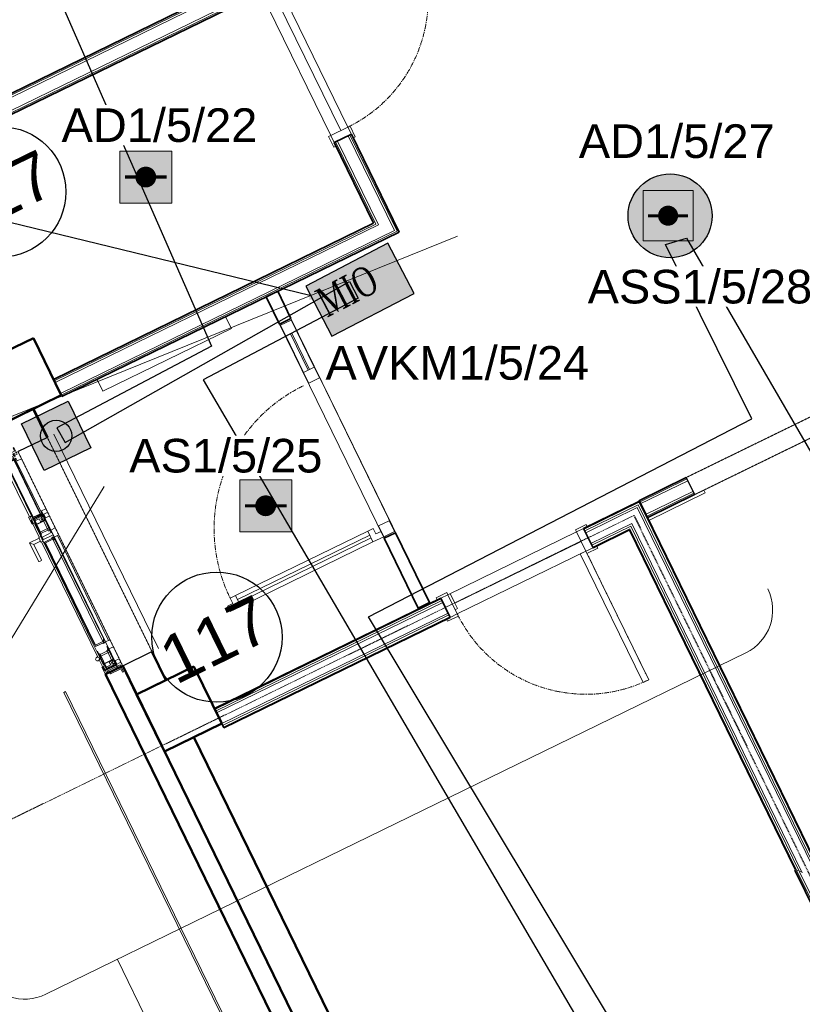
# Model space of a CAD drawing. Header units: millimetres. Extents: x -197461 to 862495, y -970068 to 63888.
# Tile 152 of 205: x -129643 to -124721, y -170077 to -163881. Entities that reach past the tile are written whole.
import ezdxf
from ezdxf import colors
from ezdxf.entities.mleader import LeaderData, LeaderLine
from ezdxf.math import Vec2, Vec3

# ---------------------------------------------------------------- set-up
doc = ezdxf.new("R2010")
doc.units = ezdxf.units.MM
for name, pattern in [('CENTER', [50.8, 31.75, -6.35, 6.35, -6.35]), ('HIDDEN', [9.525, 6.35, -3.175]), ('Overhead', [3.96875, 2.38125, -1.5875])]:
    doc.linetypes.add(name, pattern=pattern)
doc.layers.get('0').update_dxf_attribs({"linetype": 'CONTINUOUS'})
for name, color, linetype, lineweight in [('A-ANNO-SYMB', 150, 'CONTINUOUS', 9), ('A-AREA', 32, 'CONTINUOUS', 5), ('A-AREA-IDEN', 252, 'CONTINUOUS', 25), ('A-DETL', 90, 'CONTINUOUS', 5), ('A-DETL-GENF', 92, 'CONTINUOUS', 5), ('A-DETL-MEDM', 33, 'CONTINUOUS', 25), ('A-Door', 252, 'CONTINUOUS', 0), ('A-DOOR-FRAM', 31, 'CONTINUOUS', 18), ('A-DOOR-GLAZ', 31, 'CONTINUOUS', 18), ('A-FLOR', 192, 'CONTINUOUS', 5), ('A-Glaz-Curt', 4, 'CONTINUOUS', 0), ('A-MASS', 70, 'CONTINUOUS', 5), ('A-Wall', 252, 'CONTINUOUS', 0), ('G-ANNO-DIMS', 111, 'CONTINUOUS', 9), ('G-IMPT', 8, 'CONTINUOUS', 5), ('I-WALL', 2, 'CONTINUOUS', 18), ('M-EQPM', 50, 'CONTINUOUS', 5), ('S-Cols', 52, 'CONTINUOUS', 0), ('S-STRS', 7, 'CONTINUOUS', 9)]:
    doc.layers.add(name, color=color, linetype=linetype, lineweight=lineweight)
doc.layers.add('UAS', color=240, linetype='CONTINUOUS')
doc.styles.add('ARIAL', font='arialbd.ttf')
doc.styles.add('Arial_3', font='arial.ttf', dxfattribs={"height": 300})
doc.styles.add('Karlis_times', font='times.ttf', dxfattribs={"height": 2.2})
doc.linetypes.add('Symbol-000', pattern='A,0,[2,AR-21.Shx,S=4.563492,R=0,X=0,Y=0],-625,0', length=625)

# ---------------------------------------------------------------- blocks, each defined once
blk = doc.blocks.new('PBL_BIOR_savienojuma_dalas - PBL - BIOR - ieejas durvis vejtveris-3673597-Pirmā stāva plāns uz atzīmes 0_000 M1-150')
at = {"layer": 'A-Door'}
for p, q in [((586.9, -37.5), (586.9, -75)), ((624.4, -112.5), (624.4, -37.5)), ((549.4, -75), (549.4, -112.5)), ((586.9, -75), (549.4, -75)), ((549.4, -1037.5), (549.4, -112.5)), ((549.4, -112.5), (624.4, -112.5)), ((576.9, -1037.5), (576.9, -112.5)), ((596.9, -112.5), (596.9, -1037.5)), ((624.4, -112.5), (624.4, -1037.5)), ((549.4, -1037.5), (624.4, -1037.5)), ((549.4, -1075), (549.4, -1037.5)), ((624.4, -1037.5), (624.4, -1112.5)), ((586.9, -1075), (549.4, -1075)), ((586.9, -1112.5), (586.9, -1075)), ((586.9, -1112.5), (624.4, -1112.5))]:
    blk.add_line(p, q, dxfattribs=at)
at = {"layer": 'A-Door', "linetype": 'CENTER', "lineweight": 5}
blk.add_line((596.9, -1037.5), (576.9, -1037.5), dxfattribs=at)
at = {"layer": 'A-Door', "color": 250, "linetype": 'CENTER', "lineweight": 5}
blk.add_arc((549.4, -75), 1000, 180, 270, dxfattribs=at)
at = {"layer": 'A-DOOR-FRAM'}
for p, q in [((-855.6, -37.5), (-855.6, 37.5)), ((-855.6, 37.5), (-780.6, 37.5)), ((-780.6, 37.5), (-780.6, -37.5)), ((-525.6, 37.5), (-780.6, 37.5)), ((-525.6, -37.5), (-525.6, 37.5)), ((-525.6, 37.5), (-450.6, 37.5)), ((-450.6, 37.5), (-450.6, -37.5)), ((549.4, -37.5), (549.4, 37.5)), ((549.4, 37.5), (624.4, 37.5)), ((624.4, 37.5), (624.4, -37.5)), ((-780.6, -37.5), (-855.6, -37.5)), ((-780.6, -37.5), (-525.6, -37.5)), ((-450.6, -37.5), (-525.6, -37.5)), ((624.4, -37.5), (549.4, -37.5))]:
    blk.add_line(p, q, dxfattribs=at)
at = {"layer": 'A-DOOR-GLAZ'}
for p, q in [((-780.6, -5), (-780.6, 5)), ((-780.6, 5), (-525.6, 5)), ((-525.6, 5), (-525.6, -5)), ((-525.6, -5), (-780.6, -5))]:
    blk.add_line(p, q, dxfattribs=at)
blk = doc.blocks.new('PBL_BIOR_pilndurvis - BIOR 1000 x 2100mm metāla EI-30-4004862-Pirmā stāva plāns uz atzīmes 0_000 M1-150')
at = {"layer": 'A-Door'}
for p, q in [((-525, 67.5), (-525, 82.5)), ((-525, 82.5), (-450, 82.5)), ((-450, 67.5), (-500, 67.5)), ((-500, 67.5), (-450, 67.5)), ((-450, 82.5), (-450, 67.5)), ((-450, 67.5), (-450, -67.5)), ((450, 67.5), (450, 82.5)), ((450, 82.5), (525, 82.5)), ((500, 67.5), (450, 67.5)), ((450, -67.5), (450, 67.5)), ((450, 67.5), (500, 67.5)), ((525, 82.5), (525, 67.5)), ((-525, -82.5), (-525, -67.5)), ((-450, -82.5), (-525, -82.5)), ((-500, -67.5), (-450, -67.5)), ((-450, -67.5), (-500, -67.5)), ((-450, -67.5), (-450, -82.5)), ((410, -67.5), (410, -967.5)), ((450, -67.5), (410, -67.5)), ((450, -67.5), (450, -967.5)), ((450, -82.5), (450, -67.5)), ((450, -67.5), (500, -67.5)), ((500, -67.5), (450, -67.5)), ((525, -82.5), (450, -82.5)), ((525, -67.5), (525, -82.5)), ((450, -967.5), (410, -967.5))]:
    blk.add_line(p, q, dxfattribs=at)
at = {"layer": 'A-Door', "color": 250, "linetype": 'CENTER', "lineweight": 5}
blk.add_line((450, -67.5), (450, -967.5), dxfattribs=at)
blk.add_arc((450, -67.5), 900, 180, 270, dxfattribs=at)
blk = doc.blocks.new('Door-Opening - 1300x2100-3537063-Pirmā stāva plāns uz atzīmes 0_000 M1-150')
at = {"layer": 'A-DETL-GENF', "linetype": 'Overhead'}
for p, q in [((641.8, 60), (-658.2, 60)), ((-658.2, -60), (641.8, -60))]:
    blk.add_line(p, q, dxfattribs=at)
at = {"layer": 'A-DETL-MEDM'}
for p, q in [((-658.2, 60), (-658.2, -60)), ((641.8, -60), (641.8, 60))]:
    blk.add_line(p, q, dxfattribs=at)
blk = doc.blocks.new('PBL_BIOR_pilndurvis - BIOR 1000 x 2100mm-4004860-Pirmā stāva plāns uz atzīmes 0_000 M1-150')
at = {"layer": 'A-Door'}
for p, q in [((-525, 60), (-525, 75)), ((-525, 75), (-450, 75)), ((-450, 75), (-450, 60)), ((450, 60), (450, 75)), ((450, 75), (525, 75)), ((525, 75), (525, 60)), ((-450, 60), (-500, 60)), ((-500, 60), (-450, 60)), ((-450, 60), (-450, -60)), ((500, 60), (450, 60)), ((450, -60), (450, 60)), ((450, 60), (500, 60)), ((-525, -75), (-525, -60)), ((-500, -60), (-450, -60)), ((-450, -60), (-500, -60)), ((-450, -60), (-450, -75)), ((410, -60), (410, -960)), ((450, -60), (410, -60)), ((450, -60), (450, -960)), ((450, -75), (450, -60)), ((450, -60), (500, -60)), ((500, -60), (450, -60)), ((525, -60), (525, -75)), ((-450, -75), (-525, -75)), ((525, -75), (450, -75)), ((450, -960), (410, -960))]:
    blk.add_line(p, q, dxfattribs=at)
at = {"layer": 'A-Door', "color": 250, "linetype": 'CENTER', "lineweight": 5}
blk.add_line((450, -60), (450, -960), dxfattribs=at)
blk.add_arc((450, -60), 900, 180, 270, dxfattribs=at)
blk = doc.blocks.new('788507_788512_ventil compact cv22 h_ 500mm - wysokość 500mm-V2-Pirmā stāva plāns uz atzīmes 0_000 M1-150')
at = {"layer": 'M-EQPM', "color": 252}
for p, q in [((0, -20), (0, -102)), ((900, -20), (900, -102)), ((900, -102), (0, -102))]:
    blk.add_line(p, q, dxfattribs=at)
blk = doc.blocks.new('Door-Opening - 1500x9120-3382745-Pirmā stāva plāns uz atzīmes 0_000 M1-150')
at = {"layer": 'A-DETL-GENF', "linetype": 'Overhead'}
for p, q in [((741.8, 102.5), (-758.2, 102.5)), ((-758.2, -102.5), (741.8, -102.5))]:
    blk.add_line(p, q, dxfattribs=at)
at = {"layer": 'A-DETL-MEDM'}
for p, q in [((-758.2, 102.5), (-758.2, -102.5)), ((741.8, -102.5), (741.8, 102.5))]:
    blk.add_line(p, q, dxfattribs=at)
blk = doc.blocks.new('SchueCal_CurtainWall_3335844 - CurtainWall_3335844-3446197-Pirmā stāva plāns uz atzīmes 0_000 M1-150')
at = {"layer": 'A-Glaz-Curt', "lineweight": 18}
for p, q in [((-750, 214), (-750, 194)), ((-700, 214), (-750, 214)), ((-750, 194), (-700, 194)), ((-701.5, 203.9), (-748.5, 203.9)), ((-748.5, 203.9), (-748.5, 194)), ((-748.5, 194), (-701.5, 194)), ((-720, 188.7), (-730, 188.7)), ((-730, 188.7), (-730, 140)), ((-720, 140), (-720, 188.7)), ((-694, 189.1), (-712, 189.1)), ((-712, 189.1), (-712, 158.6)), ((-701.5, 194), (-701.5, 203.9)), ((-700, 194), (-700, 214)), ((-686, 199), (-694, 199)), ((-694, 199), (-694, 189.1)), ((-688, 199), (-688, 124)), ((-644, 199), (-688, 199)), ((-686, 124.2), (-686, 199)), ((-644, 190.5), (-644, 199)), ((-634, 190.5), (-644, 190.5)), ((-541, 199), (-639, 199)), ((-639, 199), (-639, 194)), ((-639, 194), (-624, 194)), ((-634, 129), (-634, 190.5)), ((-624, 194), (-624, 132.5)), ((-566, 124), (-566, 194)), ((-566, 194), (-541, 194)), ((-558, 190), (-558, 138)), ((158, 190), (-558, 190)), ((-541, 194), (-541, 199)), ((239, 199), (141, 199)), ((141, 199), (141, 194)), ((141, 194), (166, 194)), ((158, 138), (158, 190)), ((166, 194), (166, 124)), ((224, 194), (239, 194)), ((224, 132.5), (224, 194)), ((244, 190.5), (234, 190.5)), ((234, 190.5), (234, 129)), ((239, 194), (239, 199)), ((288, 199), (244, 199)), ((244, 199), (244, 190.5)), ((286, 199), (286, 124.2)), ((294, 199), (286, 199)), ((288, 124), (288, 199)), ((294, 189.1), (294, 199)), ((312, 189.1), (294, 189.1)), ((300, 214), (300, 194)), ((350, 214), (300, 214)), ((300, 194), (350, 194)), ((348.5, 203.9), (301.5, 203.9)), ((301.5, 203.9), (301.5, 194)), ((301.5, 194), (348.5, 194)), ((312, 158.6), (312, 189.1)), ((330, 188.7), (320, 188.7)), ((320, 188.7), (320, 140)), ((330, 140), (330, 188.7)), ((337, 189), (337, 137)), ((713, 189), (337, 189)), ((348.5, 194), (348.5, 203.9)), ((350, 194), (350, 214)), ((700, 214), (700, 194)), ((750, 214), (700, 214)), ((700, 194), (750, 194)), ((748.5, 203.9), (701.5, 203.9)), ((701.5, 203.9), (701.5, 194)), ((701.5, 194), (748.5, 194)), ((713, 137), (713, 189)), ((730, 188.7), (720, 188.7)), ((720, 188.7), (720, 140)), ((730, 140), (730, 188.7)), ((748.5, 194), (748.5, 203.9)), ((750, 194), (750, 214)), ((-737, 185), (-762, 185)), ((-762, 185), (-762, 111)), ((-750, 130), (-750, 122)), ((-737.6, 130), (-750, 130)), ((-730, 124), (-750, 124)), ((-750, 124), (-750, 93)), ((-737.6, 122), (-737.6, 130)), ((-737, 105), (-737, 185)), ((-720, 140), (-730, 140)), ((-730, 140), (-730, 124)), ((-730, 140), (-720, 140)), ((-720, 124), (-720, 140)), ((-700, 124), (-720, 124)), ((-712.4, 134), (-719.9, 134)), ((-719.9, 134), (-719.9, 120.6)), ((-700, 148), (-712.4, 148)), ((-712.4, 148), (-712.4, 134)), ((-712, 158.6), (-692.5, 158.6)), ((-700, 120.6), (-700, 148)), ((-700, 93), (-700, 124)), ((-692.5, 129.2), (-698, 129.2)), ((-698, 129.2), (-698, 124.2)), ((-698, 124.2), (-686, 124.2)), ((-692.5, 158.6), (-692.5, 129.2)), ((-688, 124), (-619, 124)), ((-619, 129), (-634, 129)), ((-624, 132.5), (-614, 132.5)), ((-619, 124), (-619, 129)), ((-614, 132.5), (-614, 124)), ((-614, 124), (-566, 124)), ((-569.1, 139.5), (-570, 139.5)), ((-570, 139.5), (-570, 134)), ((-570, 134), (-566, 124)), ((-544, 127), (-569.1, 139.5)), ((-566, 124), (-544, 124)), ((-558, 138), (158, 138)), ((-544, 124), (-544, 127)), ((169.1, 139.5), (144, 127)), ((144, 127), (144, 124)), ((144, 124), (166, 124)), ((166, 124), (170, 134)), ((166, 124), (214, 124)), ((170, 139.5), (169.1, 139.5)), ((170, 134), (170, 139.5)), ((214, 124), (214, 132.5)), ((214, 132.5), (224, 132.5)), ((219, 129), (219, 124)), ((234, 129), (219, 129)), ((219, 124), (288, 124)), ((286, 124.2), (298, 124.2)), ((292.5, 129.2), (292.5, 158.6)), ((292.5, 158.6), (312, 158.6)), ((298, 129.2), (292.5, 129.2)), ((298, 124.2), (298, 129.2)), ((312.4, 148), (300, 148)), ((300, 148), (300, 120.6)), ((320, 124), (300, 124)), ((300, 124), (300, 93)), ((312.4, 134), (312.4, 148)), ((319.9, 134), (312.4, 134)), ((319.9, 120.6), (319.9, 134)), ((330, 140), (320, 140)), ((320, 140), (330, 140)), ((320, 140), (320, 124)), ((330, 124), (330, 140)), ((350, 124), (330, 124)), ((337, 137), (713, 137)), ((350, 93), (350, 124)), ((720, 124), (700, 124)), ((700, 124), (700, 93)), ((730, 140), (720, 140)), ((720, 140), (730, 140)), ((720, 140), (720, 124)), ((730, 124), (730, 140)), ((750, 124), (730, 124)), ((762, 185), (737, 185)), ((737, 185), (737, 105)), ((750, 130), (737.6, 130)), ((737.6, 130), (737.6, 122)), ((750, 122), (750, 130)), ((750, 93), (750, 124)), ((762, 111), (762, 185)), ((-762, 111), (-785, 111)), ((-785, 111), (-785, 105)), ((-785, 105), (-737, 105)), ((-750, 122), (-737.6, 122)), ((-719.9, 120.6), (-700, 120.6)), ((300, 120.6), (319.9, 120.6)), ((737, 105), (785, 105)), ((737.6, 122), (750, 122)), ((785, 111), (762, 111)), ((785, 105), (785, 111))]:
    blk.add_line(p, q, dxfattribs=at)
for start, end in [(0, 180), (180, 0)]:
    blk.add_arc((-642, 216.3), 12, start, end, dxfattribs=at)
at = {"layer": 'G-IMPT'}
for p, q in [((201.5, 280), (70.5, 280)), ((70.5, 278.7), (70.5, 270)), ((70.5, 270), (70.5, 261.3)), ((70.5, 260), (181.5, 260)), ((181.5, 260), (181.5, 213)), ((201.5, 213), (201.5, 280)), ((-725, 194), (-725, 209)), ((-725, 209), (-651, 209)), ((-597, 194), (-725, 194)), ((-725, 140), (-725, 188.7)), ((-725, 188.7), (-617, 188.7)), ((-633, 209), (175.6, 209)), ((-624, 194), (-624, 188.7)), ((-541, 199), (-597, 199)), ((-566, 138), (-566, 194)), ((-566, 194), (-541, 194)), ((158, 190), (-558, 190)), ((-541, 194), (-541, 199)), ((-541, 199), (141, 199)), ((-541, 194), (141, 194)), ((141, 194), (141, 199)), ((141, 199), (175.2, 199)), ((166, 194), (141, 194)), ((166, 138), (166, 194)), ((175.2, 213), (175.2, 199)), ((175.2, 199), (175.2, 213)), ((207.7, 213), (175.2, 213)), ((175.2, 199), (207.7, 199)), ((181, 198.8), (181, 197)), ((181, 198.8), (186.3, 198.8)), ((202, 198.8), (181, 198.8)), ((183.3, 197), (181, 197)), ((181, 197), (183.3, 197)), ((183, 196), (183, 124)), ((202, 197), (183.3, 197)), ((183.3, 197), (185.9, 197)), ((183.3, 197), (183.6, 193)), ((183.4, 195), (183.3, 197)), ((202, 197), (183.3, 197)), ((186.5, 196), (183.4, 196)), ((183.6, 193), (199.9, 193)), ((186.6, 198.5), (184, 198.5)), ((184, 198.5), (186.6, 198.5)), ((184, 198), (187.8, 198)), ((187.8, 198), (184, 198)), ((184, 197), (199, 197)), ((199, 197), (184, 197)), ((185.6, 196.8), (189.9, 196.8)), ((189.9, 196.8), (185.6, 196.8)), ((185.9, 197), (198.7, 197)), ((198.7, 197), (185.9, 197)), ((188.6, 193), (186.4, 193)), ((190.4, 196.8), (190.4, 196.8)), ((196.5, 196), (191.8, 196)), ((195.3, 198), (199, 198)), ((199, 198), (195.3, 198)), ((199, 198.5), (195.9, 198.5)), ((195.9, 198.5), (199, 198.5)), ((196.8, 198.8), (202, 198.8)), ((199.6, 196), (199.6, 196)), ((325, 194), (199.6, 194)), ((200, 124), (200, 196)), ((201.7, 193), (202, 197)), ((202, 197), (202, 198.8)), ((207.7, 199), (207.7, 213)), ((207.7, 199), (207.7, 213)), ((207.7, 209), (325, 209)), ((217, 188.7), (325, 188.7)), ((224, 188.7), (224, 194)), ((325, 209), (325, 194)), ((325, 140), (325, 188.7)), ((335, 140), (335, 188.7)), ((335, 188.7), (715, 188.7)), ((350.5, 194), (350.5, 209)), ((350.5, 209), (699.5, 209)), ((699.5, 194), (350.5, 194)), ((699.5, 209), (699.5, 194)), ((715, 140), (715, 188.7)), ((-725, 130), (-725, 140)), ((-725, 140), (-617, 140)), ((-725, 140), (-617, 140)), ((-725, 93), (-725, 130)), ((-725, 130), (-597, 130)), ((-617, 132.5), (-614, 132.5)), ((-615.8, 124), (-567.3, 124)), ((-615.8, 124), (-615.8, 93)), ((-614, 132.5), (-614, 130)), ((-567.3, 93), (-567.3, 124)), ((-566, 127), (-566, 139.5)), ((-566, 124), (-566, 127)), ((-566, 127), (166, 127)), ((-566, 124), (166, 124)), ((166, 139.5), (166, 127)), ((166, 127), (166, 124)), ((167.3, 124), (215.8, 124)), ((167.3, 124), (167.3, 93)), ((199.6, 130), (325, 130)), ((214, 130), (214, 132.5)), ((214, 132.5), (217, 132.5)), ((215.8, 93), (215.8, 124)), ((217, 140), (325, 140)), ((217, 140), (325, 140)), ((325, 140), (325, 130)), ((325, 137), (335, 137)), ((325, 130), (325, 93)), ((335, 130), (335, 140)), ((335, 140), (715, 140)), ((335, 140), (715, 140)), ((335, 124), (335, 130)), ((335, 130), (715, 130)), ((350, 124), (335, 124)), ((713, 137), (337, 137)), ((350, 93), (350, 124)), ((700, 124), (700, 93)), ((715, 124), (700, 124)), ((715, 140), (715, 130)), ((715, 137), (725, 137)), ((715, 130), (715, 124)), ((167.3, 102.2), (-567.3, 102.2))]:
    blk.add_line(p, q, dxfattribs=at)
at = {"layer": 'G-IMPT', "flags": 128}
for points in [[(181.5, 260), (184.4, 262.9), (191.5, 270)], [(191.5, 270), (184.4, 262.9), (181.5, 260)], [(201.5, 280), (198.6, 277.1), (191.5, 270)], [(191.5, 270), (198.6, 277.1), (201.5, 280)], [(181, 198.8), (181, 198.9), (181, 198.9), (181, 198.9), (181, 198.9), (181, 198.9), (181, 198.9), (181, 198.9), (181, 198.9), (181, 198.9), (181, 198.9), (181, 198.9), (181, 198.9), (181, 198.9), (181, 198.9), (181, 198.9), (181, 198.9), (181, 198.9), (181, 198.9)], [(202, 199), (202, 198.9), (202, 198.9), (202, 198.9), (202, 198.9), (202, 198.9), (202, 198.9), (202, 198.9), (202, 198.9), (202, 198.9), (202, 198.9), (202, 198.9), (202, 198.9), (202, 198.9), (202, 198.9), (202, 198.9), (202, 198.9), (202, 198.9), (202, 198.9)]]:
    blk.add_lwpolyline(points, dxfattribs=at)
at = {"layer": 'G-IMPT'}
for start, end in [(0, 180), (180, 0)]:
    blk.add_arc((-642, 216.3), 12, start, end, dxfattribs=at)
for points in [[(185.6, 196.8), (185.7, 197), (185.8, 197), (185.9, 197)], [(185.9, 197), (185.8, 197), (185.7, 197), (185.6, 196.8)]]:
    blk.add_open_spline(points, degree=3, dxfattribs=at)
blk = doc.blocks.new('SchueCal_CurtainWall_3335844 - Type 1-3525513-Pirmā stāva plāns uz atzīmes 0_000 M1-150')
blk.add_blockref('SchueCal_CurtainWall_3335844 - CurtainWall_3335844-3446197-Pirmā stāva plāns uz atzīmes 0_000 M1-150', (0, 0))
blk = doc.blocks.new('PBL_telpnu_numeracija_0001 - PBL telpas NUMERĀCIJA-1342367-Pirmā stāva plāns uz atzīmes 0_000 M1-150')
at = {"layer": 'A-AREA-IDEN'}
blk.add_circle((0.034, 0.024), 2.733, dxfattribs=at)
blk = doc.blocks.new('AD-proj')
at = {"lineweight": 5}
blk.add_lwpolyline([(-250, -250), (250, -250), (250, 250), (-250, 250)], close=True, dxfattribs=at)
at = {"const_width": 100}
blk.add_lwpolyline([(-50, 0, 1), (50, 0, 1)], format="xyb", close=True, dxfattribs=at)
at = {"const_width": 30}
blk.add_lwpolyline([(-200, 0), (200, 0)], dxfattribs=at)
blk = doc.blocks.new('AP')
blk.add_hatch(color=256).paths.add_polyline_path([(150, 0, 1), (-150, 0, 1)])
for p, q in [((-250, 250), (250, 250)), ((-250, -250), (-250, 250)), ((250, 250), (250, -250)), ((250, -250), (-250, -250))]:
    blk.add_line(p, q)
blk.add_circle((0, 0), 150)

msp = doc.modelspace()

# ---------------------------------------------------------------- hatches: boundary and pattern name
at = {"layer": 'A-Wall', "true_color": 0x636466}
h = msp.add_hatch(color=251, dxfattribs=at)
h.paths.add_polyline_path([(-128722.84578, -168036.63156), (-128810.5998, -167856.91169), (-128815.0912, -167859.10861), (-128727.33878, -168038.82541)], flags=0)
h.paths.add_polyline_path([(-129468.75495, -166509.01266), (-129556.63312, -166329.35341), (-129561.00196, -166331.48664), (-129473.24794, -166511.20651)], flags=0)
msp.add_hatch(color=251, dxfattribs=at).paths.add_polyline_path([(-125960.78802, -173693.31451), (-128547.33774, -168396.07131), (-128551.83074, -168398.26516), (-125965.28102, -173695.50836)], flags=0)
at = {"layer": 'S-STRS', "true_color": 0xffffff}
h = msp.add_hatch(dxfattribs=at)
h.set_pattern_fill('ANGLE', scale=0.5625, angle=27.561813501)
h.set_pattern_definition([(27.5618135, (1092678.301, 7248021.3237), (-1.8179980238, 3.4831616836), [2.8575, -1.0715625]), (117.5618135, (1092678.301, 7248021.3237), (-3.4831616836, -1.8179980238), [2.8575, -1.0715625])])
h.paths.add_polyline_path([(-127843.62947, -165557.82495), (-127678.93447, -165873.23526), (-127161.833, -165603.33982), (-127326.55674, -165287.87446)])
at = {"layer": 'UAS', "lineweight": 50, "true_color": 0xffffff}
h = msp.add_hatch(color=7, dxfattribs=at)
h.dxf.hatch_style = 1
h.paths.add_polyline_path([(-128882.24327, -164871.18061), (-128816.77233, -164871.18061, 1)], flags=16)
h.paths.add_polyline_path([(-128685.83045, -165034.85796), (-128685.83045, -164707.50326), (-129013.18515, -164707.50326), (-129013.18515, -165034.85796)])
h = msp.add_hatch(color=7, dxfattribs=at)
h.dxf.hatch_style = 1
h.paths.add_polyline_path([(-125533.45449, -165114.32159, -1), (-125596.54142, -165114.32159, -1)], flags=0)
h.paths.add_polyline_path([(-125722.71529, -164956.60425), (-125722.71529, -165272.03892), (-125407.28062, -165272.03892), (-125407.28062, -164956.60425)], flags=16)
h.paths.add_polyline_path([(-125288.41678, -165115.03876, 1), (-125816.46409, -165115.03876, 1)])
h.paths.add_polyline_path([(-125407.28062, -165272.03892), (-125722.71529, -165272.03892), (-125722.71529, -164956.60425), (-125407.28062, -164956.60425)], flags=16)
h = msp.add_hatch(color=7, dxfattribs=at)
h.dxf.hatch_style = 1
h.paths.add_polyline_path([(-125576.03566, -165123.66498), (-125502.38086, -165123.66498, 1)], flags=16)
h.paths.add_polyline_path([(-125355.07124, -165307.802), (-125355.07124, -164939.52796), (-125723.34528, -164939.52796), (-125723.34528, -165307.802)])
h = msp.add_hatch(color=7, dxfattribs=at)
h.dxf.hatch_style = 1
h.paths.add_polyline_path([(-129194.76624, -166575.30028), (-129337.39154, -166280.64944), (-129632.04238, -166423.27473), (-129489.41709, -166717.92558)])
h.paths.add_polyline_path([(-129501.79957, -166542.0751, -1), (-129325.00906, -166456.49992, -1)], flags=16)
h = msp.add_hatch(color=7, dxfattribs=at)
h.dxf.hatch_style = 1
h.paths.add_polyline_path([(-128128.30429, -166939.71708), (-128062.83335, -166939.71708, 1)], flags=16)
h.paths.add_polyline_path([(-127931.89147, -167103.39443), (-127931.89147, -166776.03974), (-128259.24616, -166776.03974), (-128259.24616, -167103.39443)])

# ---------------------------------------------------------------- linework, layer by layer
at = {"color": 7, "linetype": 'Symbol-000', "lineweight": 0}
msp.add_line((-131409.28437, -167071.04529), (-126889.40424, -165243.26763), dxfattribs=at)
at = {"layer": 'A-ANNO-SYMB', "color": 251, "true_color": 0x636466}
for p, q in [((-129477.21004, -170013.71219), (-125075.73954, -167864.55236)), ((-129028.13799, -169794.43829), (-128547.08676, -170779.62922))]:
    msp.add_line(p, q, dxfattribs=at)
for centre, start, end in [((-125207.37056, -167594.97255), 296.025434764, 26.025434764), ((-129608.84107, -169744.13238), 206.025434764, 296.025434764)]:
    msp.add_arc(centre, 300, start, end, dxfattribs=at)
at = {"layer": 'A-AREA', "color": 251, "true_color": 0x636466}
msp.add_line((-129428.31798, -166489.268), (-128770.16283, -167837.16704), dxfattribs=at)
at = {"layer": 'A-DETL', "color": 252, "linetype": 'HIDDEN', "lineweight": 18, "true_color": 0x939598}
msp.add_line((-125780.00142, -167000.31644), (-131980.33698, -170027.8301), dxfattribs=at)
at = {"layer": 'A-DETL', "color": 252, "linetype": 'HIDDEN', "lineweight": 25, "true_color": 0x939598}
msp.add_line((-125780.00142, -167000.31644), (-120119.86717, -178592.24813), dxfattribs=at)
at = {"layer": 'A-FLOR', "color": 251, "true_color": 0x636466}
for p, q in [((-128018.51899, -163769.94974), (-127623.6259, -164578.68916)), ((-127937.52651, -165761.34045), (-127250.92691, -167167.45393)), ((-127936.7372, -165760.95558), (-127279.32537, -167109.21731)), ((-127350.39509, -167143.87088), (-128008.55033, -165795.97164)), ((-129425.15791, -166153.8721), (-129420.6661, -166151.67883)), ((-129393.24297, -166207.84129), (-129397.73597, -166210.03514)), ((-125340.21434, -166841.21837), (-125331.43894, -166859.19036)), ((-125331.43894, -166859.19036), (-125686.38556, -167032.50448)), ((-126906.74629, -167553.26804), (-126111.313, -167164.8721)), ((-126936.36327, -167492.61258), (-126906.74629, -167553.26804)), ((-127133.18465, -167588.71697), (-127135.73515, -167583.49355)), ((-127064.91076, -167548.95961), (-127062.37932, -167554.14398)), ((-126906.62137, -167553.20704), (-126890.16768, -167586.90412)), ((-126890.16768, -167586.90412), (-126903.59874, -167593.46227))]:
    msp.add_line(p, q, dxfattribs=at)
at = {"layer": 'A-MASS', "color": 251, "lineweight": 18, "true_color": 0x636466}
for p, q in [((-129364.00327, -168113.775), (-129355.01727, -168109.3873)), ((-126162.91633, -174669.58791), (-129364.00327, -168113.775)), ((-126153.93034, -174665.20021), (-129355.01727, -168109.3873))]:
    msp.add_line(p, q, dxfattribs=at)
at = {"layer": 'A-Wall', "color": 251, "lineweight": 5, "true_color": 0x636466}
for p, q in [((-128164.57667, -163607.57008), (-130361.65209, -164680.36297)), ((-128147.85955, -163613.31795), (-130360.66046, -164693.78931)), ((-128114.95179, -163680.7129), (-130327.75271, -164761.18426)), ((-128120.69966, -163697.43002), (-130317.77508, -164770.2229)), ((-127576.97591, -164611.55295), (-127286.29072, -165206.87503)), ((-127565.74342, -164606.06833), (-127269.5736, -165212.62289)), ((-127655.60336, -164649.94534), (-127403.31055, -165166.63996)), ((-127644.37086, -164644.46071), (-127386.59343, -165172.38783)), ((-127403.31055, -165166.63996), (-129420.6661, -166151.67883)), ((-127386.59343, -165172.38783), (-129415.18148, -166162.91132)), ((-127286.29072, -165206.87503), (-129382.27372, -166230.30628)), ((-127269.5736, -165212.62289), (-129376.78909, -166241.53877)), ((-129561.00196, -166331.48664), (-129473.24794, -166511.20651)), ((-125745.67217, -166916.78349), (-125446.88788, -166770.89244)), ((-125740.18754, -166928.01599), (-125441.40326, -166782.12493)), ((-125707.27979, -166995.41094), (-125408.4955, -166849.51988)), ((-125701.79516, -167006.64343), (-125403.01087, -166860.75237)), ((-126093.80617, -167086.77114), (-125747.91867, -166917.88042)), ((-126088.32154, -167098.00363), (-125753.66653, -166934.59754)), ((-126082.83692, -167109.23612), (-125759.4144, -166951.31466)), ((-125759.4144, -166951.31466), (-124653.71376, -169215.78503)), ((-125753.66653, -166934.59754), (-124647.96589, -169199.06791)), ((-125747.91867, -166917.88042), (-124642.21802, -169182.3508)), ((-126049.92916, -167176.63107), (-125793.90159, -167051.61736)), ((-126044.44453, -167187.86357), (-125799.64946, -167068.33448)), ((-126038.95991, -167199.09606), (-125805.39733, -167085.0516)), ((-125805.39733, -167085.0516), (-124754.54294, -169237.19706)), ((-125799.64946, -167068.33448), (-124737.82583, -169242.94492)), ((-125793.90159, -167051.61736), (-124721.10871, -169248.69279)), ((-128415.92505, -168220.62052), (-126992.40552, -167525.54123)), ((-128410.44339, -168231.85446), (-126986.9209, -167536.77373)), ((-128404.96174, -168243.08841), (-126981.43627, -167548.00622)), ((-128372.07179, -168310.49205), (-126948.52851, -167615.40117)), ((-128366.59013, -168321.72599), (-126943.04389, -167626.63366)), ((-128361.10847, -168332.95994), (-126937.55926, -167637.86615)), ((-128815.0928, -167859.10554), (-128727.33878, -168038.82541)), ((-129102.64459, -167999.51197), (-126022.03974, -174308.57805)), ((-128551.83074, -168398.26516), (-125965.28102, -173695.50836)), ((-124743.31045, -169231.71243), (-124754.54294, -169237.19706)), ((-123143.85646, -172540.35952), (-124754.48971, -169237.17107)), ((-124726.59333, -169237.4603), (-124737.82583, -169242.94492)), ((-123132.62095, -172534.88109), (-124737.77878, -169242.92195))]:
    msp.add_line(p, q, dxfattribs=at)
at = {"layer": 'A-Wall', "color": 251, "lineweight": 50, "true_color": 0x636466}
for p, q in [((-129556.50897, -166329.29279), (-129740.72183, -166419.24066)), ((-129468.75495, -166509.01266), (-129556.50897, -166329.29279)), ((-128722.84578, -168036.63156), (-128810.5998, -167856.91169)), ((-128994.81267, -167946.85956), (-129103.54319, -167999.95074)), ((-128994.81267, -167946.85956), (-128907.05865, -168126.57943)), ((-125967.299, -174147.19512), (-128994.81267, -167946.85956)), ((-129103.54319, -167999.95074), (-126022.93834, -174309.01682)), ((-128907.05865, -168126.57943), (-128722.84578, -168036.63156)), ((-128547.33774, -168396.07131), (-128731.55061, -168486.01917)), ((-125960.78802, -173693.31451), (-128547.33774, -168396.07131))]:
    msp.add_line(p, q, dxfattribs=at)
at = {"layer": 'G-ANNO-DIMS', "color": 251, "true_color": 0x636466}
msp.add_line((-129112.22878, -166817.99194), (-130971.46812, -169874.73956), dxfattribs=at)
at = {"layer": 'I-WALL', "color": 251, "lineweight": 35, "true_color": 0x636466}
for p, q in [((-128177.95036, -163602.97179), (-130366.03979, -164671.37697)), ((-130313.38738, -164779.2089), (-128125.29795, -163710.80371)), ((-127556.75743, -164601.68062), (-127664.58935, -164654.33304)), ((-127256.19991, -165217.22118), (-127556.75743, -164601.68062)), ((-127664.58935, -164654.33304), (-127416.68424, -165162.04167)), ((-127416.68424, -165162.04167), (-129425.0538, -166142.69284)), ((-129376.89439, -166252.71861), (-127256.19991, -165217.22118)), ((-128020.00936, -165590.17577), (-128091.91665, -165625.23773)), ((-127936.7372, -165760.95558), (-128020.00936, -165590.17577)), ((-128091.91665, -165625.23773), (-128008.64449, -165796.01755)), ((-128008.64449, -165796.01755), (-127936.7372, -165760.95558)), ((-129379.08824, -166248.22561), (-129376.89439, -166252.71861)), ((-125451.27558, -166761.90644), (-125750.05987, -166907.7975)), ((-125750.05987, -166907.7975), (-125697.40746, -167015.62942)), ((-125697.40746, -167015.62942), (-125398.62317, -166869.73837)), ((-125745.61952, -166911.19357), (-126096.00002, -167082.27814)), ((-124642.11273, -169171.17095), (-125745.61952, -166911.19357)), ((-126096.00002, -167082.27814), (-126036.76605, -167203.58905)), ((-126036.76605, -167203.58905), (-125807.69647, -167091.73845)), ((-125807.69647, -167091.73845), (-124763.42364, -169230.40491)), ((-127279.32537, -167109.21731), (-127351.23266, -167144.27928)), ((-127351.23266, -167144.27928), (-127136.81519, -167584.02017)), ((-127064.9079, -167548.95821), (-127279.32537, -167109.21731)), ((-126994.59937, -167521.04824), (-128418.11771, -168216.12695)), ((-126935.36541, -167642.35915), (-126994.59937, -167521.04824)), ((-127136.81519, -167584.02017), (-127064.9079, -167548.95821)), ((-128358.91581, -168337.45351), (-126935.36541, -167642.35915)), ((-128418.11771, -168216.12695), (-128358.91581, -168337.45351)), ((-124763.42364, -169230.40491), (-124767.85845, -169232.57035)), ((-124767.85845, -169232.57035), (-123152.84488, -172544.74227))]:
    msp.add_line(p, q, dxfattribs=at)
at = {"layer": 'I-WALL', "color": 251, "lineweight": 5, "true_color": 0x636466}
for p, q in [((-127973.58902, -163748.01124), (-127578.69593, -164556.75066)), ((-127686.52785, -164609.40307), (-128081.42094, -163800.66365)), ((-129425.0538, -166142.69284), (-129374.59524, -166246.03176)), ((-129374.59524, -166246.03176), (-129379.08824, -166248.22561)), ((-126949.66941, -167499.10973), (-126140.92999, -167104.21665)), ((-126081.69602, -167225.52756), (-126890.43544, -167620.42065))]:
    msp.add_line(p, q, dxfattribs=at)
at = {"layer": 'S-Cols', "color": 251, "lineweight": 50, "true_color": 0x636466}
for p, q in [((-129556.79013, -165884.29288), (-129916.22987, -166059.80091)), ((-129381.28209, -166243.73262), (-129556.79013, -165884.29288)), ((-129740.72183, -166419.24066), (-129381.28209, -166243.73262)), ((-128547.61891, -167951.07139), (-128907.05865, -168126.57943)), ((-128372.11087, -168310.51114), (-128547.61891, -167951.07139)), ((-128907.05865, -168126.57943), (-128731.55061, -168486.01917)), ((-128731.55061, -168486.01917), (-128372.11087, -168310.51114))]:
    msp.add_line(p, q, dxfattribs=at)
at = {"layer": 'UAS', "color": 1}
for points in [[(-108882.05985, -152499.80338), (-118652.02183, -157307.79889), (-116928.92324, -161062.86237), (-117178.05588, -161104.36216), (-118818.08908, -157370.02076), (-126172.67748, -160804.85161), (-125650.08955, -161932.85597), (-128053.96861, -163039.97136), (-129370.82161, -160324.40531), (-130645.95139, -160888.40749), (-128435.89154, -165936.22283), (-129409.43304, -166448.99001), (-129356.85036, -166541.02942), (-127567.5789, -165528.65149), (-127514.93272, -165633.84734), (-128488.53772, -166146.58671), (-125780.1491, -170775.09284)], [(-125621.19448, -170682.4415), (-127449.20439, -167637.71424), (-125038.3397, -166393.36026), (-125581.43995, -165294.61715), (-125448.96718, -165254.89751), (-123585.13593, -168465.85007), (-123488.421, -168418.75587), (-123488.421, -168418.75587), (-122084.31126, -167730.39339), (-121739.85666, -168484.95527), (-100898.63859, -158216.56642)]]:
    msp.add_lwpolyline(points, dxfattribs=at)
at = {"layer": 'UAS', "color": 1, "ltscale": 0.2}
msp.add_lwpolyline([(-127326.55674, -165287.87446), (-127843.62947, -165557.82495), (-127678.93447, -165873.23526), (-127161.833, -165603.33982)], close=True, dxfattribs=at)
at = {"layer": 'UAS', "color": 1, "lineweight": 30}
msp.add_circle((-125552.44043, -165115.03876), 264.02365, dxfattribs=at)

# ---------------------------------------------------------------- block references
at = {"layer": 'A-AREA-IDEN', "color": 251, "true_color": 0x636466, "xscale": 149.9999999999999, "yscale": 149.9999999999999, "zscale": 149.9999999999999, "rotation": 26.06501624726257}
for p in [(-129764.85069, -164970.01212), (-128405.42787, -167771.93787)]:
    msp.add_blockref('PBL_telpnu_numeracija_0001 - PBL telpas NUMERĀCIJA-1342367-Pirmā stāva plāns uz atzīmes 0_000 M1-150', p, dxfattribs=at)
at = {"layer": 'A-Door', "color": 251, "true_color": 0x636466}
for name, p, rotation in [('PBL_BIOR_pilndurvis - BIOR 1000 x 2100mm-4004860-Pirmā stāva plāns uz atzīmes 0_000 M1-150', (-127830.05844, -164178.70715), 116.0254347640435), ('PBL_BIOR_savienojuma_dalas - PBL - BIOR - ieejas durvis vejtveris-3673597-Pirmā stāva plāns uz atzīmes 0_000 M1-150', (-127593.30844, -166556.54798), 295.993842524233), ('Door-Opening - 1300x2100-3537063-Pirmā stāva plāns uz atzīmes 0_000 M1-150', (-124848.21812, -166534.21478), 206.0254347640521), ('Door-Opening - 1500x9120-3382745-Pirmā stāva plāns uz atzīmes 0_000 M1-150', (-129235.37675, -167220.57779), 116.0254347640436), ('PBL_BIOR_pilndurvis - BIOR 1000 x 2100mm metāla EI-30-4004862-Pirmā stāva plāns uz atzīmes 0_000 M1-150', (-126515.68271, -167362.31865), 26.02543476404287)]:
    msp.add_blockref(name, p, dxfattribs=dict(at, rotation=rotation))
at = {"layer": 'A-Glaz-Curt', "color": 251, "true_color": 0x636466, "rotation": 116.0254347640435}
msp.add_blockref('SchueCal_CurtainWall_3335844 - Type 1-3525513-Pirmā stāva plāns uz atzīmes 0_000 M1-150', (-129240.3205, -167232.10443), dxfattribs=at)
at = {"layer": 'M-EQPM', "color": 251, "true_color": 0x636466, "rotation": 26.02731377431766}
msp.add_blockref('788507_788512_ventil compact cv22 h_ 500mm - wysokość 500mm-V2-Pirmā stāva plāns uz atzīmes 0_000 M1-150', (-129165.05881, -166127.05555), dxfattribs=at)
at = {"layer": 'UAS'}
for p, xscale, yscale, zscale in [((-128849.5078, -164871.18061), 0.6547093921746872, 0.6547093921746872, 0.6547093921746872), ((-125564.99795, -165114.32159), 0.6308693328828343, 0.6308693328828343, 0.6308693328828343), ((-128095.56882, -166939.71708), 0.6547093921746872, 0.6547093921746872, 0.6547093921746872)]:
    msp.add_blockref('AD-proj', p, dxfattribs=dict(at, xscale=xscale, yscale=yscale, zscale=zscale))
at = {"layer": 'UAS', "color": 97, "xscale": 0.654709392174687, "yscale": 0.654709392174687, "zscale": 0.654709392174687, "rotation": 25.82923327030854}
msp.add_blockref('AP', (-129413.40431, -166499.28751), dxfattribs=at)

# ---------------------------------------------------------------- texts
at = {"layer": 'A-AREA-IDEN', "color": 251, "lineweight": 9, "true_color": 0x636466, "char_height": 300, "width": 865.8225, "attachment_point": 1, "rotation": 26.065016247, "style": 'Arial_3'}
for s, insert in [('127', (-130152.44312, -164997.20288)), ('117', (-128793.02029, -167799.12863))]:
    msp.add_mtext(s, dxfattribs=dict(at, insert=insert))
at = {"layer": 'UAS', "color": 1, "style": 'Karlis_times', "width": 0.7}
msp.add_text('MIO', height=186.805669, rotation=27.561813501, dxfattribs=at).set_placement((-127710.60049, -165757.63714))

# ---------------------------------------------------------------- next in the draw order: texts
at = {"layer": 'UAS', "color": 251, "linetype": 'Continuous', "lineweight": 20, "true_color": 0x636466, "char_height": 211.4384766, "width": 1051.7117129, "attachment_point": 5, "style": 'ARIAL', "bg_fill": 3, "box_fill_scale": 1.1, "bg_fill_color": 256, "bg_fill_transparency": 0}
for s, insert in [('\\A1;{\\fArial|b0|i0|c186|p34;\\C1;AD1/5/22}', (-128763.65685, -164546.02685)), ('\\A1;{\\fArial|b0|i0|c186|p34;\\C1;AD1/5/27}', (-125510.85966, -164646.68732)), ('\\A1;{\\fArial|b0|i0|c186|p34;\\C1;ASS1/5/28}', (-125364.9015, -165562.38118)), ('\\A1;{\\fArial|b0|i0|c186|p34;\\C1;AVKM1/5/24}', (-126890.39015, -166042.11235)), ('\\A1;{\\fArial|b0|i0|c186|p34;\\C1;AS1/5/25}', (-128346.5525, -166625.94169))]:
    msp.add_mtext(s, dxfattribs=dict(at, insert=insert))

# ---------------------------------------------------------------- next in the draw order: leaders
at = {"layer": 'UAS', "color": 18, "true_color": 0x000000}
ml = msp.add_multileader_mtext('Standard', dxfattribs=at)
ml.set_content('\\A1;{\\fArial Narrow|b0|i0|c0|p34;\\C256;\\c0;Adre\\fArial Narrow|b0|i0|c186|p34;šu modulis ESS-PK vadībai \\fArial|b0|i0|c186|p34;\\C1;AV\\fArial|b0|i0|c0|p34;K\\fArial|b0|i0|c186|p34;M1/5/24,  \\C256;\\c0;2. OUT/2 IN \\fArial Narrow|b0|i0|c186|p34;(Uzstadīšanas  vietas precizēt montāžas laikā)\\fArial|b0|i0|c186|p34;\\C1;\\P\\pxql;\\fArial Narrow|b0|i0|c186|p34;\\C256;\\c0;1 OUT - uz kontrolieris \\C5;K1}', color=(41, 19, 236))
ml.set_leader_properties()
ml.build(insert=Vec2(0, 0))
ml.multileader.update_dxf_attribs({"text_right_attachment_type": 6, "dogleg_length": 0.36, "arrow_head_size": 166.99834})
ctx = ml.context
ctx.base_point, ctx.char_height, ctx.arrow_head_size, ctx.landing_gap_size, ctx.plane_origin = Vec3(-138624.58316, -164534.9252), 208.74792195, 166.99834, 83.49917, Vec3(-137017.24221, -193498.66248)
ctx.right_attachment = 6
notes = []
notes.append((ctx, [(1, (1, 1, 0), (-131677.80383, -164679.26884), (-1, 0), 235.97506, [(0, [(-127655.02238, -165655.1309)], 0, [])])]))
ctx.mtext.insert, ctx.mtext.width, ctx.mtext.flow_direction = Vec3(-138541.08399, -164428.77133), 6772.0652098, 5
for ctx, leaders in notes:
    for number, flags, end, landing, length, lines in leaders:
        leader = LeaderData()
        leader.index, (leader.has_last_leader_line, leader.has_dogleg_vector, leader.attachment_direction) = number, flags
        leader.last_leader_point, leader.dogleg_vector, leader.dogleg_length = Vec3(end), Vec3(landing), length
        for number, points, colour, breaks in lines:
            line = LeaderLine()
            line.index, line.vertices, line.color, line.breaks = number, Vec3.list(points), colors.encode_raw_color(colour), breaks
            leader.lines.append(line)
        ctx.leaders.append(leader)

doc.saveas('drawing.dxf')
